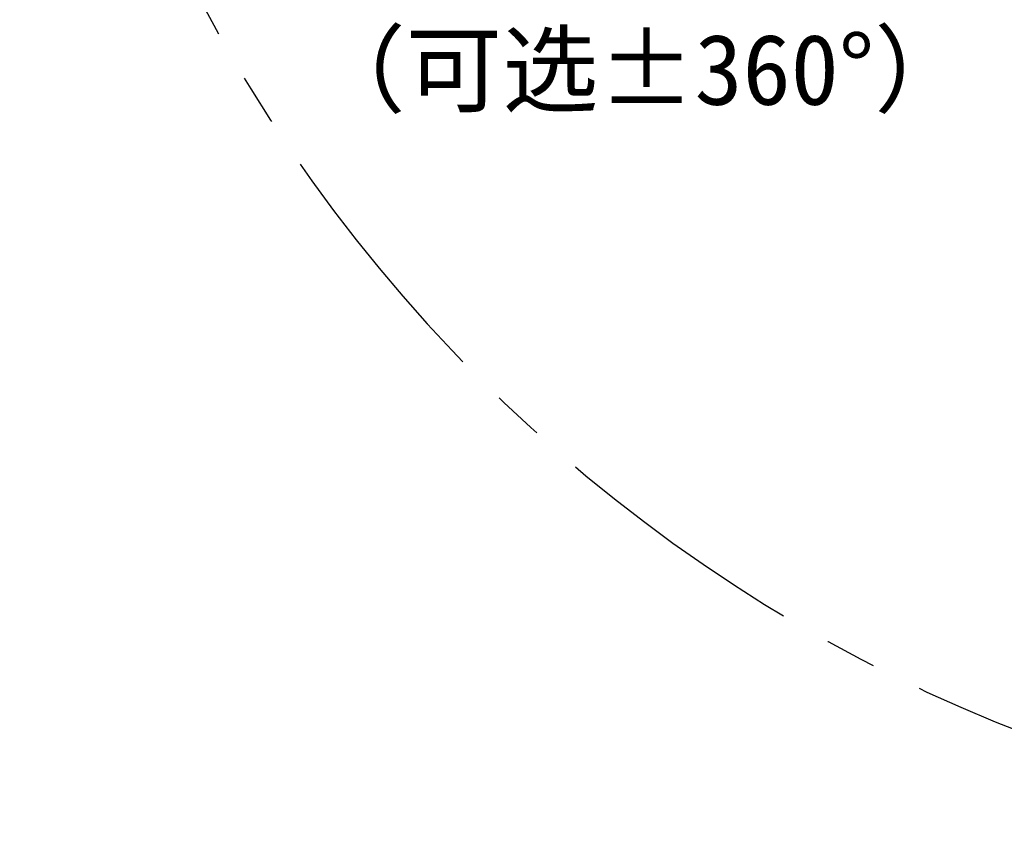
# Model space of a CAD drawing. Header units: millimetres. Extents: x -55 to 731, y 0 to 297.
# Tile 10 of 17: x 227 to 276, y 113 to 153. Entities that reach past the tile are written whole.
import ezdxf

# ---------------------------------------------------------------- set-up
doc = ezdxf.new("R2010")
doc.units = ezdxf.units.MM
doc.linetypes.add('CENTERX2', pattern=[20.32, 12.7, -2.54, 2.54, -2.54])
doc.layers.add('中心线层', color=6, linetype='CENTERX2', lineweight=25)
doc.layers.add('标注层', color=150, linetype='Continuous')
doc.styles.add('SLDTEXTSTYLE0', font='仿宋_GB2312')
doc.styles.add('SLDTEXTSTYLE1', font='仿宋_GB2312', dxfattribs={"bigfont": 'bigfont'})
doc.dimstyles.new('SLDDIMSTYLE1', dxfattribs={"dimtxt": 3.5, "dimasz": 4, "dimexe": 0, "dimexo": 0.0625, "dimgap": 0.875, "dimtad": 0, "dimtih": 1, "dimtoh": 1, "dimlfac": 8, "dimrnd": 1e-09, "dimzin": 12, "dimdsep": 46, "dimtxsty": 'SLDTEXTSTYLE0', "dimsah": 1, "dimcen": 0, "dimadec": 0, "dimazin": 3, "dimtfac": 1, "dimtdec": 3, "dimtofl": 0, "dimtmove": 0, "dimatfit": 3, "dimfxl": 0, "dimfrac": 2, "dimtolj": 1, "dimtzin": 12, "dimarcsym": 0})

# ---------------------------------------------------------------- blocks, each defined once
blk = doc.blocks.new('_D_3')
at = {"layer": '标注层'}
for p, q in [((359.978, 245.254), (374.01, 259.229)), ((374.01, 259.229), (387.027, 259.229))]:
    blk.add_line(p, q, dxfattribs=at)
blk.add_solid([(359.978, 245.254), (363.165, 247.723), (362.459, 248.431)], dxfattribs=at)
at = {"layer": '标注层', "char_height": 3.5, "attachment_point": 1, "style": 'SLDTEXTSTYLE0'}
for s, insert in [('%%c', (375.01, 263.74)), ('1244', (378.88, 263.74))]:
    blk.add_mtext(s, dxfattribs=dict(at, insert=insert))
blk = doc.blocks.new('SW_NOTE_22')
at = {"layer": '标注层', "color": 0, "insert": (0, 0.012), "char_height": 3.5, "attachment_point": 1, "style": 'SLDTEXTSTYLE1'}
blk.add_mtext('\\M+18169\\M+189C2选\\M+1817D360\\M+1818B\\M+1816A', dxfattribs=at)

msp = doc.modelspace()

# ---------------------------------------------------------------- linework, layer by layer
at = {"layer": '中心线层', "linetype": 'CENTERX2'}
msp.add_arc((304.8859, 190.3912), 77.75, 95, 85, dxfattribs=at)

# ---------------------------------------------------------------- block references
at = {"layer": '标注层'}
msp.add_blockref('SW_NOTE_22', (241.4797, 152.4605), dxfattribs=at)

# ---------------------------------------------------------------- dimensions: what is measured, and where the dimension line sits
dim = msp.add_diameter_dim_2p(p1=(249.7942, 135.5281), p2=(359.9777, 245.2544), dimstyle='SLDDIMSTYLE1', dxfattribs=at)
dim.commit()
dim.dimension.update_dxf_attribs({"geometry": '_D_3', "text_midpoint": (381.0188, 261.5523), "dimtype": 163})

doc.saveas('drawing.dxf')
